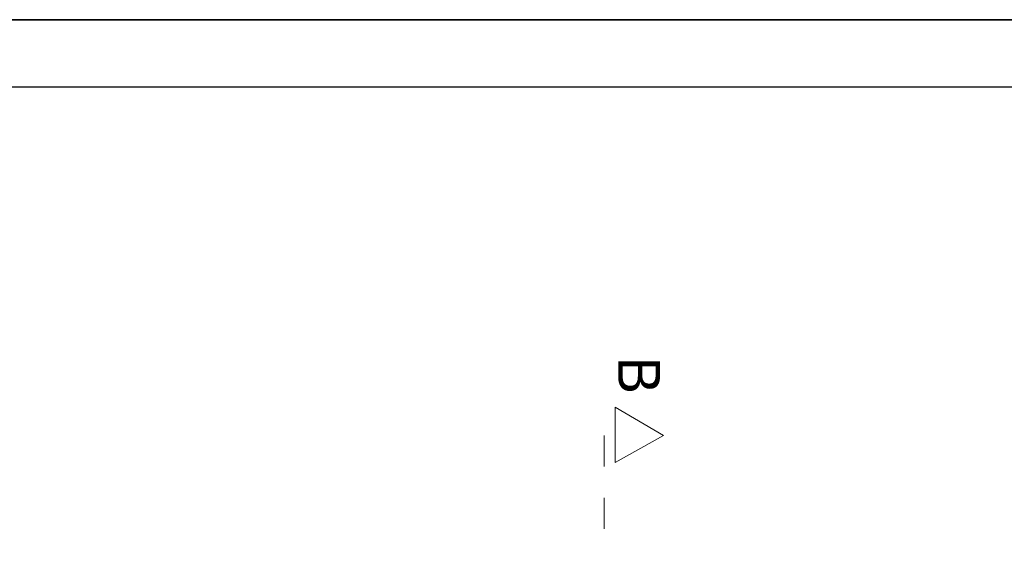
# Model space of a CAD drawing. Extents: x -515158 to -464725, y 20769 to 114053.
# Tile 47 of 69: x -500584 to -491671, y 78331 to 83256. Entities that reach past the tile are written whole.
import ezdxf

# ---------------------------------------------------------------- set-up
doc = ezdxf.new("R2010")
doc.units = 0
doc.header["$MEASUREMENT"] = 0
doc.linetypes.add('Dashed', pattern=[564.444447, 282.222223, -282.222223])
for name, color, linetype, lineweight in [('#podkład', 252, 'Continuous', 9), ('INWENT OPISY_Nr_Pióra__21', 252, 'Continuous', 9), ('INWENT OPISY_Nr_Pióra__41', 252, 'Continuous', 15)]:
    doc.layers.add(name, color=color, linetype=linetype, lineweight=lineweight)
doc.layers.add('_TABELA', color=7, linetype='Continuous')
doc.styles.add('GENERATED_STYLE_7', font='txt')

# ---------------------------------------------------------------- blocks, each defined once
blk = doc.blocks.new('p1')
at = {"layer": 'INWENT OPISY_Nr_Pióra__41', "color": 252, "linetype": 'Continuous'}
for p, q in [((-494757.1, 79489.3), (-495193.3, 79745)), ((-495193.3, 79245), (-495193.3, 79745)), ((-495193.3, 79245), (-494757.1, 79489.3))]:
    blk.add_line(p, q, dxfattribs=at)
at = {"layer": 'INWENT OPISY_Nr_Pióra__41', "color": 252, "linetype": 'Dashed'}
blk.add_line((-495293.3, 79489.3), (-495293.3, 78389.3), dxfattribs=at)
at = {"layer": 'INWENT OPISY_Nr_Pióra__21', "color": 252, "linetype": 'Continuous', "insert": (-494786.3, 80033.6), "char_height": 380, "attachment_point": 2, "rotation": 270, "style": 'GENERATED_STYLE_7'}
blk.add_mtext('{B}', dxfattribs=at)

msp = doc.modelspace()

# ---------------------------------------------------------------- block references
at = {"layer": '#podkład'}
msp.add_blockref('p1', (0, 0), dxfattribs=at)

# ---------------------------------------------------------------- next in the draw order: linework, layer by layer
at = {"layer": '_TABELA', "color": 7}
msp.add_lwpolyline([(-512477.4, 83255.5), (-470477.4, 83255.5), (-512477.4, 83255.5), (-512477.4, 53555.5), (-470477.4, 53555.5), (-470477.4, 83255.5)], dxfattribs=at)
msp.add_lwpolyline([(-471077.4, 82645.5), (-509977.4, 82645.5), (-509977.4, 54165.5), (-471077.4, 54165.5)], close=True, dxfattribs=at)

doc.saveas('drawing.dxf')
